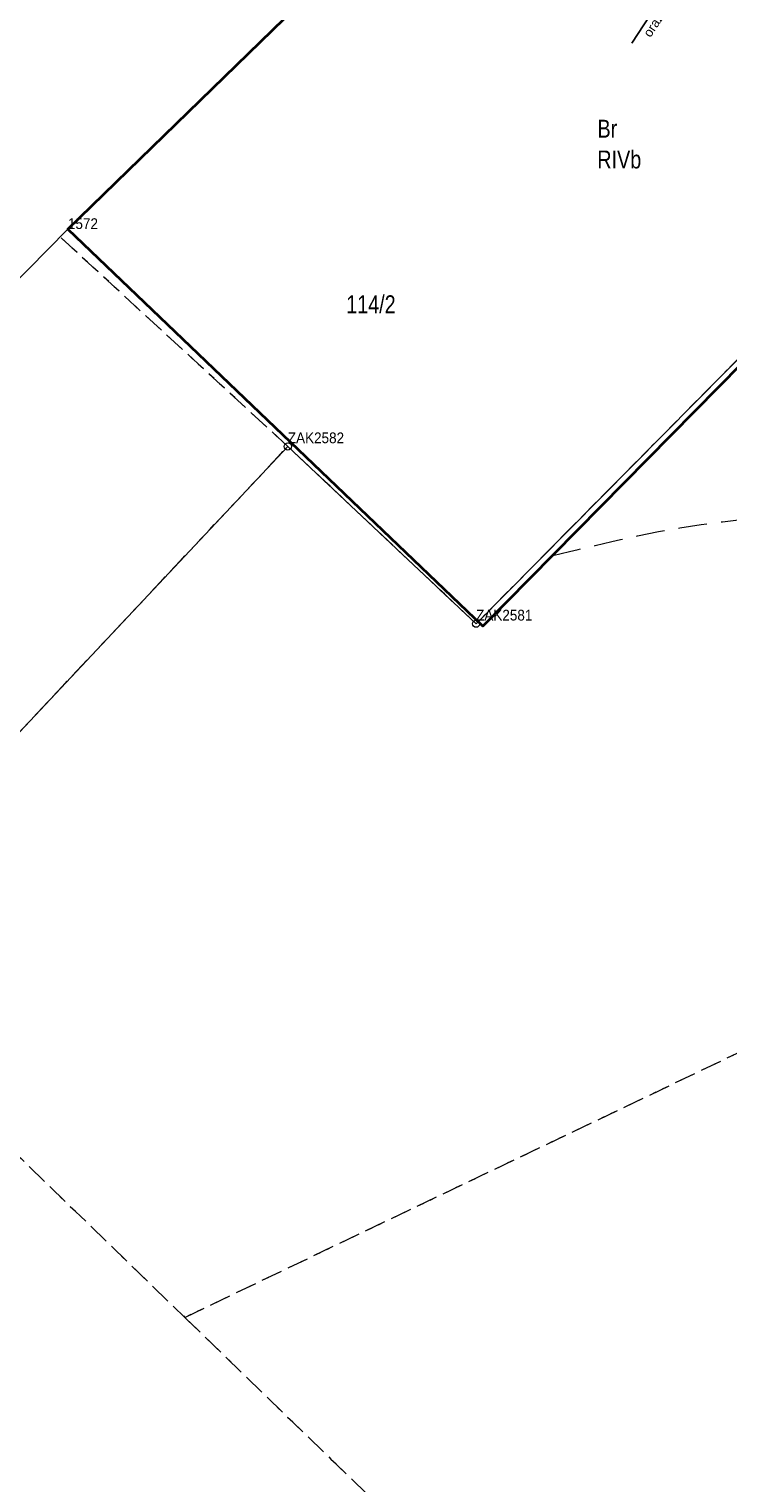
# Model space of a CAD drawing. Header units: metres. Extents: x 6551181 to 6555585, y 5935140 to 5937297.
# Tile 6 of 97: x 6551439 to 6551488, y 5935884 to 5935985. Entities that reach past the tile are written whole.
import ezdxf
from ezdxf import colors
from ezdxf.entities.mleader import LeaderData, LeaderLine
from ezdxf.enums import TextEntityAlignment as Align
from ezdxf.math import Vec2, Vec3

# ---------------------------------------------------------------- set-up
doc = ezdxf.new("R2010")
doc.units = ezdxf.units.M
for name, pattern in [('1.5_0.5', [2, 1.5, -0.5]), ('2.0_1.0', [3, 2, -1]), ('218-500', [1, 0.5, -0.5]), ('219-500', [0])]:
    doc.linetypes.add(name, pattern=pattern)
for name, color, linetype in [('202-Punkt graniczny stabilizowany trwale', 7, 'Continuous'), ('202-Punkt graniczny stabilizowany trwale-Atr103', 7, 'Continuous'), ('203-Punkt załamania granicy działki nie stabilizowany', 7, 'Continuous'), ('203-Punkt załamania granicy działki nie stabilizowany-Atr104', 7, 'Continuous'), ('209-Opis konturu klasyfikacyjnego', 7, 'Continuous'), ('210-Oznaczenie użytku', 7, 'Continuous'), ('211-Nr działki', 7, 'Continuous'), ('217-Granica konturu klasyfikcyjnego', 7, 'Continuous'), ('218-Granica użytku', 7, 'Continuous'), ('219-Linia granicy', 7, 'Continuous'), ('812-Warstwica pomocnicza linia', 7, 'Continuous'), ('inny obiekt przyrodniczy (linia)', 7, 'Continuous'), ('ogrodzenie trwałe (linia)', 7, 'Continuous')]:
    doc.layers.add(name, color=color, linetype=linetype)
doc.layers.add('_opis', color=7, linetype='Continuous', lineweight=18)
doc.styles.add('marcin', font='arial.ttf')
doc.styles.get("Standard").update_dxf_attribs({"font": 'arial.ttf'})
doc.linetypes.add('902-500', pattern='A,3.75,0,[1,ksztalty.shx,S=0.5,R=0,X=0,Y=0],3.75', length=7.5)

# ---------------------------------------------------------------- blocks, each defined once
blk = doc.blocks.new('203')
at = {"linetype": 'Continuous', "lineweight": 0}
h = blk.add_hatch(color=0, dxfattribs=at)
edge = h.paths.add_edge_path()
edge.add_arc((0, 0), 0.045, 0, 360)
blk = doc.blocks.new('202')
at = {"color": 0, "linetype": 'Continuous', "lineweight": -2}
blk.add_circle((0, 0), 2.5, dxfattribs=at)

msp = doc.modelspace()

# ---------------------------------------------------------------- linework, layer by layer
at = {"layer": '217-Granica konturu klasyfikcyjnego', "color": 3, "linetype": '1.5_0.5', "lineweight": 18, "flags": 128}
for points in [[(6551441.46, 5935971.38), (6551460.23, 5935989.63)], [(6551440.91, 5935970.83), (6551441.46, 5935971.38)], [(6551456.82, 5935956.2), (6551440.91, 5935970.83)], [(6551489.62, 5935963.67), (6551469.97, 5935943.82)], [(6551449.62, 5935895.39), (6551582.66, 5935958.98)], [(6551422.58, 5935919.77), (6551456.82, 5935956.2)], [(6551469.97, 5935943.82), (6551456.82, 5935956.2)], [(6551435.88, 5935908.71), (6551449.62, 5935895.39)], [(6551449.62, 5935895.39), (6551459.83, 5935885.5)], [(6551459.83, 5935885.5), (6551467.16, 5935878.39)]]:
    msp.add_lwpolyline(points, dxfattribs=at)
at = {"layer": '218-Granica użytku', "color": 3, "linetype": '218-500', "lineweight": 18, "flags": 128}
for points in [[(6551441.46, 5935971.38), (6551460.23, 5935989.63)], [(6551440.91, 5935970.83), (6551441.46, 5935971.38)], [(6551456.82, 5935956.2), (6551440.91, 5935970.83)], [(6551489.62, 5935963.67), (6551469.97, 5935943.82)], [(6551449.62, 5935895.39), (6551582.66, 5935958.98)], [(6551422.58, 5935919.77), (6551456.82, 5935956.2)], [(6551469.97, 5935943.82), (6551456.82, 5935956.2)], [(6551435.88, 5935908.71), (6551449.62, 5935895.39)], [(6551449.62, 5935895.39), (6551459.83, 5935885.5)], [(6551459.83, 5935885.5), (6551467.16, 5935878.39)]]:
    msp.add_lwpolyline(points, dxfattribs=at)
at = {"layer": '219-Linia granicy', "color": 7, "linetype": '219-500', "lineweight": 18, "flags": 128}
for points in [[(6551485.21, 5936013.92), (6551441.46, 5935971.38)], [(6551441.46, 5935971.38), (6551423.48, 5935953.12)], [(6551469.97, 5935943.82), (6551489.62, 5935963.67)], [(6551422.58, 5935919.77), (6551456.82, 5935956.2)], [(6551456.82, 5935956.2), (6551469.97, 5935943.82)]]:
    msp.add_lwpolyline(points, dxfattribs=at)
at = {"layer": '812-Warstwica pomocnicza linia', "color": 32, "linetype": '2.0_1.0', "lineweight": 13, "flags": 128}
msp.add_lwpolyline([(6551475.32, 5935948.59), (6551475.913, 5935948.724), (6551476.505, 5935948.861), (6551477.097, 5935948.999), (6551477.688, 5935949.137), (6551478.28, 5935949.276), (6551478.871, 5935949.415), (6551479.463, 5935949.554), (6551480.055, 5935949.691), (6551480.647, 5935949.827), (6551481.24, 5935949.96), (6551482.716, 5935950.261), (6551484.2, 5935950.518), (6551485.69, 5935950.741), (6551487.185, 5935950.941), (6551488.682, 5935951.13), (6551490.179, 5935951.316), (6551491.675, 5935951.513), (6551493.166, 5935951.73), (6551494.652, 5935951.979), (6551496.13, 5935952.27), (6551497.589, 5935952.583), (6551499.049, 5935952.896), (6551500.508, 5935953.21), (6551501.967, 5935953.524), (6551503.426, 5935953.839), (6551504.885, 5935954.154), (6551506.344, 5935954.47), (6551507.803, 5935954.786), (6551509.262, 5935955.103), (6551510.72, 5935955.42), (6551511.569, 5935955.605), (6551512.418, 5935955.79), (6551513.267, 5935955.975), (6551514.116, 5935956.16), (6551514.965, 5935956.344), (6551515.814, 5935956.529), (6551516.663, 5935956.714), (6551517.512, 5935956.899), (6551518.361, 5935957.085), (6551519.21, 5935957.27), (6551519.483, 5935957.33), (6551519.756, 5935957.39), (6551520.029, 5935957.449), (6551520.302, 5935957.509), (6551520.575, 5935957.57), (6551520.848, 5935957.63), (6551521.121, 5935957.69), (6551521.394, 5935957.75), (6551521.667, 5935957.81), (6551521.94, 5935957.87), (6551522.537, 5935958.001), (6551523.133, 5935958.133), (6551523.729, 5935958.265), (6551524.326, 5935958.398), (6551524.922, 5935958.531), (6551525.518, 5935958.665), (6551526.114, 5935958.8), (6551526.709, 5935958.936), (6551527.305, 5935959.072), (6551527.9, 5935959.21), (6551529.334, 5935959.553), (6551530.764, 5935959.913), (6551532.19, 5935960.29), (6551533.611, 5935960.682), (6551535.029, 5935961.088), (6551536.444, 5935961.507), (6551537.855, 5935961.936), (6551539.263, 5935962.376), (6551540.668, 5935962.824), (6551542.07, 5935963.28), (6551543.559, 5935963.768), (6551545.048, 5935964.255), (6551546.537, 5935964.743), (6551548.026, 5935965.231), (6551549.515, 5935965.719), (6551551.004, 5935966.207), (6551552.493, 5935966.695), (6551553.982, 5935967.183), (6551555.471, 5935967.671), (6551556.96, 5935968.16)], dxfattribs=at)
at = {"layer": 'inny obiekt przyrodniczy (linia)', "color": 7, "linetype": 'Continuous', "lineweight": 18, "flags": 128}
msp.add_lwpolyline([(6551497.77, 5936005.54), (6551485.21, 5936013.92), (6551441.46, 5935971.38)], dxfattribs=at)
at = {"layer": 'ogrodzenie trwałe (linia)', "color": 7, "linetype": '902-500', "lineweight": 35, "flags": 128}
msp.add_lwpolyline([(6551501.33, 5936003.22), (6551518.1, 5935992), (6551470.45, 5935943.65), (6551441.46, 5935971.38), (6551485.21, 5936013.92), (6551497.77, 5936005.54)], dxfattribs=at)

# ---------------------------------------------------------------- block references
at = {"layer": '202-Punkt graniczny stabilizowany trwale', "color": 7, "linetype": 'Continuous', "lineweight": 18, "xscale": 0.1, "yscale": 0.1}
for p in [(6551456.82, 5935956.2), (6551469.97, 5935943.82)]:
    msp.add_blockref('202', p, dxfattribs=at)
at = {"layer": '203-Punkt załamania granicy działki nie stabilizowany', "color": 7, "linetype": 'Continuous', "lineweight": 18}
msp.add_blockref('203', (6551441.46, 5935971.38), dxfattribs=at)

# ---------------------------------------------------------------- texts
at = {"layer": '202-Punkt graniczny stabilizowany trwale-Atr103', "color": 7, "width": 0.9}
for s, p in [('ZAK2582', (6551456.82, 5935956.2)), ('ZAK2581', (6551469.97, 5935943.82))]:
    msp.add_text(s, height=0.75, dxfattribs=at).set_placement(p, align=Align.BOTTOM_LEFT)
at = {"layer": '203-Punkt załamania granicy działki nie stabilizowany-Atr104', "color": 7, "width": 0.9}
msp.add_text('1572', height=0.75, dxfattribs=at).set_placement((6551441.46, 5935971.38))
at = {"layer": '209-Opis konturu klasyfikacyjnego', "color": 3, "linetype": 'Continuous', "lineweight": 18, "width": 0.79}
msp.add_text('RIVb', height=1.25, dxfattribs=at).set_placement((6551478.44, 5935976.86), align=Align.TOP_LEFT)
at = {"layer": '210-Oznaczenie użytku', "color": 3, "linetype": 'Continuous', "lineweight": 18, "width": 0.79}
msp.add_text('Br', height=1.25, dxfattribs=at).set_placement((6551478.45, 5935977.76))
at = {"layer": '211-Nr działki', "color": 7, "linetype": 'Continuous', "lineweight": 18, "width": 0.79}
msp.add_text('114/2', height=1.25, dxfattribs=at).set_placement((6551460.9, 5935966.75), align=Align.TOP_LEFT)

# ---------------------------------------------------------------- leaders
at = {"layer": '_opis'}
ml = msp.add_multileader_mtext('Standard', dxfattribs=at)
ml.set_content('wpust kd wraz z przykanalikiem \\Poraz obrukiem kamianiem polnym skarp oraz dna rowu', color=256, style='marcin')
ml.set_leader_properties()
ml.build(insert=Vec2(0, 0))
ml.multileader.update_dxf_attribs({"text_right_attachment_type": 6, "dogleg_length": 0.36, "arrow_head_size": 0.18})
ctx = ml.context
ctx.base_point, ctx.char_height, ctx.arrow_head_size, ctx.landing_gap_size, ctx.plane_origin, ctx.plane_x_axis, ctx.plane_y_axis = Vec3(6551481.0504, 5935985.4308), 0.65, 0.18, 0.09, Vec3(6551493.9672, 5936047.2225), Vec3(0.54895052, 0.83585485), Vec3(-0.83585485, 0.54895052)
ctx.right_attachment, ctx.text_align_type = 6, 2
notes = []
notes.append((ctx, [(0, (1, 1, 0), (6551493.753, 5936004.0062), (-0.54895052, -0.83585485), 0.36, [(0, [(6551504.8309, 5936009.4828)], 0, [])])]))
ctx.mtext.insert, ctx.mtext.text_direction, ctx.mtext.rotation, ctx.mtext.alignment, ctx.mtext.flow_direction = Vec3(6551492.803, 5936004.0917), Vec3(0.54895052, 0.83585485), 0.98968818, 3, 5
for ctx, leaders in notes:
    for number, flags, end, landing, length, lines in leaders:
        leader = LeaderData()
        leader.index, (leader.has_last_leader_line, leader.has_dogleg_vector, leader.attachment_direction) = number, flags
        leader.last_leader_point, leader.dogleg_vector, leader.dogleg_length = Vec3(end), Vec3(landing), length
        for number, points, colour, breaks in lines:
            line = LeaderLine()
            line.index, line.vertices, line.color, line.breaks = number, Vec3.list(points), colors.encode_raw_color(colour), breaks
            leader.lines.append(line)
        ctx.leaders.append(leader)

doc.saveas('drawing.dxf')
